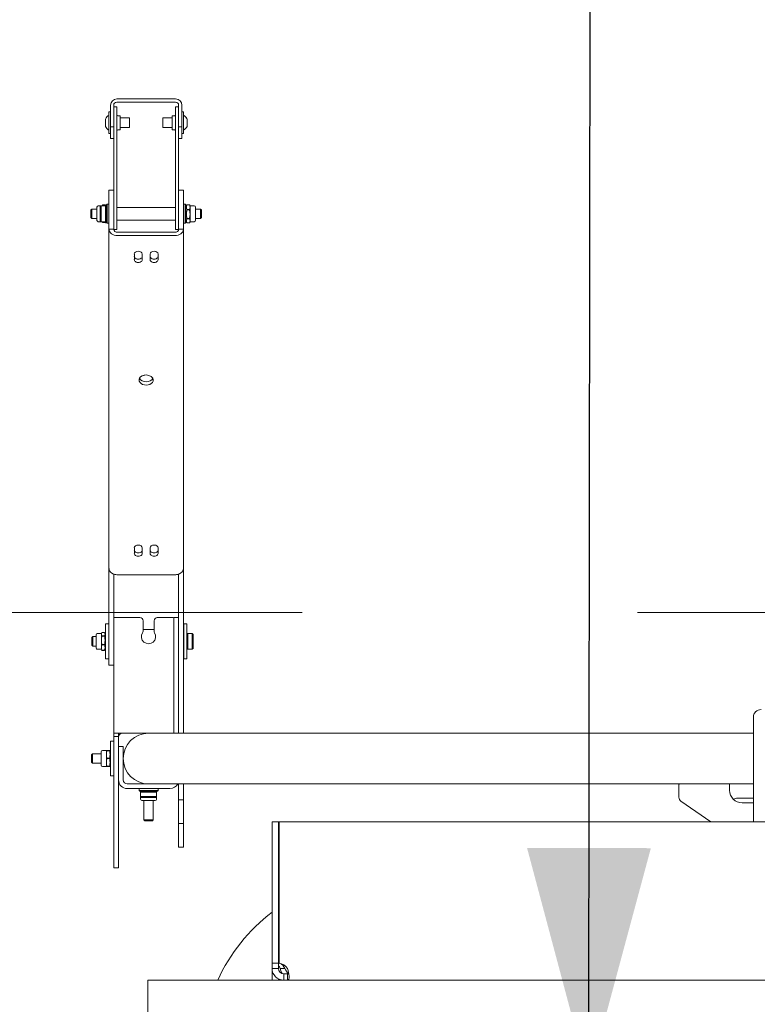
# Model space of a CAD drawing. Header units: centimetres. Extents: x -1436 to 1974, y -887 to 4352.
# Tile 30 of 105: x 81 to 128, y 2709 to 2771. Entities that reach past the tile are written whole.
import ezdxf
from ezdxf.enums import TextEntityAlignment as Align

# ---------------------------------------------------------------- set-up
doc = ezdxf.new("R2010")
doc.units = ezdxf.units.CM
doc.header["$MEASUREMENT"] = 0
doc.linetypes.add('Przerywana podwójnie', pattern=[109.361107, 52.916665, -21.166666, 14.111111, -21.166666])
doc.layers.add('00 - nowa technologia myjni_Nr_pióra__246', color=7, linetype='Continuous', lineweight=20, true_color=0x1db3b3)
for name, color, linetype, lineweight in [('199-Z Wymiary i opisy_Nr_pióra__11', 7, 'Continuous', 0), ('299-A Wymiary Opisy_Nr_pióra__11', 7, 'Continuous', 0), ('410-K Osie główne_Nr_pióra__11', 7, 'Continuous', 0)]:
    doc.layers.add(name, color=color, linetype=linetype, lineweight=lineweight)
doc.layers.add('299-A Wymiary Opisy', color=7, linetype='Continuous')
doc.layers.add('410-K Osie główne', color=7, linetype='Continuous')
doc.styles.add('STYL_AUTOMATYCZNY_1', font='arial.ttf')
doc.styles.add('STYL_AUTOMATYCZNY_2', font='arial.ttf')
doc.dimstyles.new('STYL_AUTOMATYCZNY__1', dxfattribs={"dimtxt": 13, "dimasz": 7.6, "dimexe": 0.18, "dimexo": 0.0625, "dimgap": 0, "dimtad": 1, "dimdec": 0, "dimzin": 0, "dimdsep": 46, "dimtxsty": 'STYL_AUTOMATYCZNY_1', "dimblk": 'ARROWHEAD_2', "dimblk1": 'ARROWHEAD_2', "dimblk2": 'ARROWHEAD_2', "dimcen": 0.09, "dimclrd": 7, "dimclre": 7, "dimclrt": 7, "dimadec": 0, "dimazin": 0, "dimtfac": 1, "dimtdec": 4, "dimtmove": 0, "dimatfit": 3, "dimfxl": 0, "dimtolj": 1, "dimtzin": 0, "dimarcsym": 0})
doc.dimstyles.new('STYL_AUTOMATYCZNY__3', dxfattribs={"dimtxt": 0.18, "dimasz": 14.592, "dimexe": 0.18, "dimexo": 0.0625, "dimgap": 0, "dimtad": 0, "dimtih": 1, "dimtoh": 1, "dimdec": 4, "dimzin": 0, "dimdsep": 46, "dimcen": 0.09, "dimadec": 0, "dimazin": 0, "dimtfac": 1, "dimtdec": 4, "dimtmove": 0, "dimatfit": 3, "dimldrblk": 'ARROWHEAD_5', "dimfxl": 0, "dimtolj": 1, "dimtzin": 0, "dimarcsym": 0})

# ---------------------------------------------------------------- blocks, each defined once
blk = doc.blocks.new('Standardowy znacznik osi[22]_1', base_point=(-163.001, 2733.809))
at = {"layer": '410-K Osie główne_Nr_pióra__11', "color": 7, "linetype": 'Przerywana podwójnie', "lineweight": 0}
blk.add_line((-63.001, 2733.809), (1039.917, 2733.809), dxfattribs=at)
at = {"layer": '410-K Osie główne_Nr_pióra__11', "color": 7, "lineweight": 0, "style": 'STYL_AUTOMATYCZNY_2'}
for tag, p in [('AC_MarkerText_1_0', (-178.001, 2741.309)), ('AC_MarkerText_1_1', (1154.917, 2741.309))]:
    blk.add_attdef(tag, text='', height=15, dxfattribs=at).set_placement(p, align=Align.TOP_CENTER)
blk = doc.blocks.new('*D80')
at = {"layer": '299-A Wymiary Opisy_Nr_pióra__11', "color": 7, "linetype": 'Continuous', "lineweight": 0}
for p, q in [((62.397, 2870.081), (62.379, 2855.081)), ((621.207, 2869.379), (621.188, 2854.379)), ((65.281, 2867.577), (59.495, 2857.584)), ((618.304, 2856.882), (624.09, 2866.875)), ((62.388, 2862.581), (57.498, 2862.587)), ((621.197, 2861.879), (62.388, 2862.581)), ((626.087, 2861.873), (621.197, 2861.879))]:
    blk.add_line(p, q, dxfattribs=at)
at = {"layer": '299-A Wymiary Opisy_Nr_pióra__11', "color": 7, "lineweight": 0, "insert": (326.923, 2864.848), "char_height": 13, "attachment_point": 7, "rotation": 359.92802, "style": 'STYL_AUTOMATYCZNY_1'}
blk.add_mtext('\\A1;{\\pql;\\fArial|b0|i0|c238|p0;\\W1.000000;559}', dxfattribs=at)
blk = doc.blocks.new('ARROWHEAD_2')
at = {"color": 0, "linetype": 'Continuous', "lineweight": 0}
for p, q in [((-0.3781, -0.655), (0.3781, 0.655)), ((0, 0), (-1, 0))]:
    blk.add_line(p, q, dxfattribs=at)
blk = doc.blocks.new('ARROWHEAD_5')
at = {"linetype": 'Continuous', "lineweight": 0}
blk.add_hatch(color=0, dxfattribs=at).paths.add_polyline_path([(-1, 0.2679), (0, 0), (-1, -0.2679)])
at = {"color": 0, "linetype": 'Continuous', "lineweight": 0}
blk.add_line((0, 0), (-1, 0), dxfattribs=at)

msp = doc.modelspace()

# ---------------------------------------------------------------- linework, layer by layer
at = {"layer": '00 - nowa technologia myjni_Nr_pióra__246', "color": 132, "linetype": 'Continuous', "lineweight": 20, "true_color": 0x1db3b3}
for p, q in [((87.169, 2765.847), (87.169, 2764.987)), ((87.368, 2765.847), (87.368, 2764.987)), ((91.279, 2766.237), (87.558, 2766.237)), ((91.279, 2766.037), (87.558, 2766.037)), ((91.469, 2764.987), (91.469, 2765.847)), ((91.669, 2764.987), (91.669, 2765.847)), ((87.068, 2764.737), (87.068, 2765.417)), ((87.169, 2765.417), (87.068, 2765.417)), ((87.368, 2765.737), (87.569, 2765.737)), ((87.368, 2765.737), (87.368, 2765.237)), ((87.368, 2764.237), (87.368, 2765.237)), ((87.569, 2765.737), (87.569, 2765.237)), ((87.569, 2764.237), (87.569, 2765.237)), ((91.268, 2765.237), (91.268, 2765.737)), ((91.469, 2765.737), (91.268, 2765.737)), ((91.268, 2765.237), (91.268, 2764.237)), ((91.669, 2765.417), (91.669, 2764.737)), ((91.669, 2765.417), (91.769, 2765.417)), ((91.769, 2765.417), (91.769, 2764.737)), ((86.84, 2764.968), (86.839, 2764.965)), ((86.839, 2764.965), (86.839, 2764.862)), ((86.839, 2764.862), (86.839, 2764.854)), ((86.84, 2764.859), (86.839, 2764.862)), ((86.84, 2764.859), (86.839, 2764.854)), ((86.839, 2764.854), (86.839, 2764.846)), ((86.839, 2764.846), (86.839, 2764.634)), ((86.84, 2764.629), (86.839, 2764.634)), ((86.839, 2764.626), (86.839, 2764.634)), ((86.839, 2764.626), (86.84, 2764.629)), ((86.839, 2764.626), (86.839, 2764.509)), ((87.068, 2764.057), (87.068, 2764.737)), ((87.169, 2764.987), (87.169, 2764.487)), ((87.368, 2764.987), (87.368, 2764.487)), ((87.619, 2765.182), (87.769, 2765.182)), ((87.769, 2765.182), (87.769, 2764.612)), ((87.769, 2765.037), (88.369, 2765.037)), ((87.769, 2764.612), (87.769, 2764.292)), ((88.369, 2765.037), (88.369, 2764.737)), ((88.369, 2764.737), (88.369, 2764.437)), ((90.468, 2764.737), (90.468, 2765.037)), ((91.068, 2765.037), (90.468, 2765.037)), ((90.468, 2764.437), (90.468, 2764.737)), ((91.068, 2764.862), (91.068, 2765.182)), ((91.219, 2765.182), (91.068, 2765.182)), ((91.068, 2764.292), (91.068, 2764.862)), ((91.469, 2764.487), (91.469, 2764.987)), ((91.669, 2765.137), (91.669, 2765.136)), ((91.669, 2764.487), (91.669, 2764.987)), ((91.669, 2764.737), (91.669, 2764.057)), ((91.769, 2764.737), (91.769, 2764.057)), ((91.997, 2764.968), (91.998, 2764.965)), ((91.997, 2764.968), (91.998, 2764.965)), ((91.997, 2764.846), (91.998, 2764.848)), ((91.998, 2764.84), (91.997, 2764.846)), ((91.997, 2764.615), (91.998, 2764.62)), ((91.997, 2764.615), (91.998, 2764.612)), ((91.998, 2764.967), (91.998, 2764.965)), ((91.998, 2764.848), (91.998, 2764.965)), ((91.998, 2764.848), (91.998, 2764.84)), ((91.998, 2764.628), (91.998, 2764.84)), ((91.998, 2764.62), (91.998, 2764.628)), ((91.998, 2764.612), (91.998, 2764.62)), ((91.998, 2764.509), (91.998, 2764.612)), ((86.839, 2764.509), (86.84, 2764.506)), ((86.84, 2764.506), (86.839, 2764.509)), ((87.169, 2764.057), (87.068, 2764.057)), ((87.169, 2764.057), (87.068, 2764.057)), ((87.169, 2764.057), (87.068, 2764.057)), ((87.169, 2764.057), (87.068, 2764.057)), ((87.169, 2764.487), (87.368, 2764.487)), ((87.169, 2764.487), (87.169, 2764.237)), ((87.169, 2764.237), (87.169, 2763.737)), ((87.368, 2764.487), (87.368, 2764.237)), ((87.368, 2764.237), (87.368, 2764.022)), ((87.368, 2764.237), (87.368, 2763.804)), ((87.569, 2764.237), (87.569, 2763.804)), ((87.619, 2764.292), (87.769, 2764.292)), ((87.619, 2764.292), (87.769, 2764.292)), ((87.619, 2764.292), (87.769, 2764.292)), ((87.619, 2764.292), (87.769, 2764.292)), ((87.769, 2764.437), (88.369, 2764.437)), ((87.769, 2764.437), (88.369, 2764.437)), ((87.769, 2764.437), (88.369, 2764.437)), ((87.769, 2764.437), (88.369, 2764.437)), ((91.068, 2764.437), (90.468, 2764.437)), ((91.068, 2764.437), (90.468, 2764.437)), ((91.068, 2764.437), (90.468, 2764.437)), ((91.068, 2764.437), (90.468, 2764.437)), ((91.219, 2764.292), (91.068, 2764.292)), ((91.219, 2764.292), (91.068, 2764.292)), ((91.219, 2764.292), (91.068, 2764.292)), ((91.219, 2764.292), (91.068, 2764.292)), ((91.268, 2763.804), (91.268, 2764.237)), ((91.669, 2764.487), (91.469, 2764.487)), ((91.469, 2764.237), (91.469, 2764.487)), ((91.469, 2764.237), (91.469, 2763.737)), ((91.469, 2763.804), (91.469, 2764.237)), ((91.669, 2764.237), (91.669, 2764.487)), ((91.669, 2764.237), (91.669, 2763.737)), ((91.669, 2764.057), (91.769, 2764.057)), ((91.669, 2764.057), (91.769, 2764.057)), ((91.669, 2764.057), (91.769, 2764.057)), ((91.669, 2764.057), (91.769, 2764.057)), ((91.998, 2764.509), (91.997, 2764.506)), ((91.998, 2764.508), (91.997, 2764.506)), ((87.169, 2763.737), (87.368, 2763.737)), ((87.368, 2763.804), (87.368, 2763.371)), ((87.368, 2758.987), (87.368, 2763.371)), ((87.569, 2763.804), (87.569, 2763.371)), ((87.569, 2758.987), (87.569, 2763.371)), ((91.268, 2763.371), (91.268, 2763.804)), ((91.268, 2763.371), (91.268, 2758.987)), ((91.469, 2763.371), (91.469, 2763.804)), ((91.669, 2763.737), (91.469, 2763.737)), ((91.469, 2763.371), (91.469, 2758.987)), ((87.068, 2758.046), (87.068, 2760.487)), ((87.368, 2760.487), (87.068, 2760.487)), ((91.469, 2760.487), (91.469, 2760.048)), ((91.469, 2760.487), (91.769, 2760.487)), ((91.769, 2760.487), (91.769, 2760.048)), ((91.469, 2760.048), (91.469, 2758.046)), ((91.769, 2760.048), (91.769, 2758.046)), ((85.929, 2759.226), (85.99, 2759.287)), ((85.929, 2759.226), (85.929, 2758.755)), ((85.99, 2759.287), (85.99, 2758.694)), ((85.99, 2759.287), (86.308, 2759.287)), ((86.308, 2759.406), (86.308, 2758.579)), ((86.39, 2759.487), (86.568, 2759.487)), ((86.508, 2759.427), (86.568, 2759.487)), ((86.508, 2758.755), (86.508, 2759.427)), ((86.568, 2758.723), (86.568, 2759.487)), ((86.848, 2759.487), (86.568, 2759.487)), ((86.651, 2759.487), (86.658, 2759.507)), ((86.676, 2759.543), (86.836, 2759.543)), ((86.676, 2759.543), (86.676, 2759.543)), ((86.837, 2759.543), (86.836, 2759.543)), ((86.848, 2758.723), (86.848, 2759.487)), ((86.909, 2759.427), (86.848, 2759.487)), ((86.909, 2759.432), (86.865, 2759.507)), ((86.909, 2759.547), (86.949, 2759.587)), ((86.909, 2759.547), (86.909, 2759.227)), ((86.909, 2759.227), (86.909, 2758.427)), ((86.949, 2759.587), (86.949, 2759.244)), ((86.949, 2759.587), (87.068, 2759.587)), ((86.949, 2759.244), (86.949, 2758.387)), ((91.268, 2759.387), (87.569, 2759.387)), ((91.769, 2759.488), (91.769, 2759.587)), ((91.888, 2759.587), (91.769, 2759.587)), ((91.769, 2758.387), (91.769, 2759.488)), ((91.769, 2758.587), (91.769, 2759.335)), ((91.888, 2759.488), (91.888, 2759.587)), ((91.929, 2759.547), (91.888, 2759.587)), ((91.929, 2759.547), (91.888, 2759.587)), ((91.888, 2758.387), (91.888, 2759.488)), ((91.929, 2759.432), (91.995, 2759.547)), ((91.929, 2759.455), (91.929, 2759.547)), ((91.929, 2758.427), (91.929, 2759.455)), ((91.929, 2758.752), (91.929, 2759.432)), ((92.001, 2759.557), (91.995, 2759.547)), ((92.001, 2759.555), (92.001, 2759.557)), ((92.161, 2759.557), (92.001, 2759.557)), ((92.161, 2759.555), (92.001, 2759.555)), ((92.001, 2759.232), (92.001, 2759.255)), ((92.161, 2759.255), (92.001, 2759.255)), ((92.161, 2759.232), (92.001, 2759.232)), ((92.161, 2759.555), (92.161, 2759.557)), ((92.161, 2759.557), (92.164, 2759.547)), ((92.161, 2759.232), (92.161, 2759.255)), ((92.186, 2759.487), (92.164, 2759.547)), ((92.186, 2759.405), (92.186, 2759.487)), ((92.447, 2759.487), (92.186, 2759.487)), ((92.186, 2758.959), (92.186, 2759.405)), ((92.529, 2758.766), (92.529, 2759.406)), ((92.847, 2759.287), (92.529, 2759.287)), ((92.847, 2758.828), (92.847, 2759.287)), ((92.908, 2759.226), (92.847, 2759.287)), ((92.908, 2758.861), (92.908, 2759.226)), ((85.929, 2758.755), (85.929, 2758.748)), ((85.929, 2758.748), (85.99, 2758.687)), ((85.99, 2758.694), (85.99, 2758.687)), ((85.99, 2758.687), (86.308, 2758.687)), ((86.308, 2758.579), (86.308, 2758.568)), ((86.39, 2758.487), (86.651, 2758.487)), ((86.508, 2758.547), (86.508, 2758.755)), ((86.508, 2758.547), (86.568, 2758.487)), ((86.568, 2758.487), (86.568, 2758.723)), ((86.848, 2758.487), (86.568, 2758.487)), ((86.651, 2758.487), (86.658, 2758.467)), ((86.676, 2758.437), (86.836, 2758.437)), ((86.676, 2758.437), (86.676, 2758.431)), ((86.676, 2758.431), (86.836, 2758.431)), ((86.676, 2758.431), (86.676, 2758.431)), ((86.836, 2758.437), (86.836, 2758.431)), ((86.848, 2758.487), (86.848, 2758.723)), ((86.909, 2758.547), (86.848, 2758.487)), ((86.909, 2758.542), (86.865, 2758.467)), ((86.909, 2758.427), (86.949, 2758.387)), ((86.949, 2758.387), (87.068, 2758.387)), ((86.949, 2758.387), (87.068, 2758.387)), ((87.368, 2758.987), (87.368, 2757.997)), ((87.368, 2758.046), (87.368, 2758.911)), ((91.268, 2758.587), (87.568, 2758.587)), ((87.569, 2758.987), (87.569, 2757.987)), ((91.268, 2758.587), (87.569, 2758.587)), ((91.268, 2757.987), (91.268, 2758.987)), ((91.469, 2758.905), (91.469, 2758.987)), ((91.888, 2758.387), (91.769, 2758.387)), ((91.888, 2758.387), (91.769, 2758.387)), ((91.929, 2758.427), (91.888, 2758.387)), ((91.929, 2758.427), (91.888, 2758.387)), ((91.929, 2758.542), (91.929, 2758.752)), ((91.929, 2758.542), (91.995, 2758.427)), ((92.001, 2758.418), (91.995, 2758.427)), ((92.001, 2758.664), (92.001, 2758.686)), ((92.161, 2758.686), (92.001, 2758.686)), ((92.161, 2758.664), (92.001, 2758.664)), ((92.161, 2758.418), (92.001, 2758.418)), ((92.161, 2758.664), (92.161, 2758.686)), ((92.161, 2758.686), (92.161, 2758.686)), ((92.161, 2758.418), (92.164, 2758.427)), ((92.186, 2758.487), (92.164, 2758.427)), ((92.186, 2758.723), (92.186, 2758.959)), ((92.186, 2758.54), (92.186, 2758.723)), ((92.186, 2758.487), (92.186, 2758.54)), ((92.447, 2758.487), (92.186, 2758.487)), ((92.186, 2758.487), (92.269, 2758.487)), ((92.529, 2758.568), (92.529, 2758.766)), ((92.847, 2758.687), (92.529, 2758.687)), ((92.847, 2758.687), (92.847, 2758.828)), ((92.908, 2758.748), (92.847, 2758.687)), ((92.908, 2758.748), (92.908, 2758.861)), ((87.068, 2758.046), (87.068, 2758.009)), ((87.068, 2758.009), (87.068, 2757.997)), ((87.368, 2758.009), (87.068, 2758.009)), ((87.068, 2736.572), (87.068, 2757.997)), ((87.368, 2758.046), (87.368, 2758.009)), ((87.368, 2758.009), (87.368, 2757.997)), ((87.368, 2757.987), (87.569, 2757.987)), ((87.619, 2757.82), (91.219, 2757.82)), ((91.469, 2757.987), (91.268, 2757.987)), ((91.469, 2758.009), (91.469, 2758.046)), ((91.469, 2757.997), (91.469, 2758.009)), ((91.469, 2758.009), (91.769, 2758.009)), ((91.769, 2758.009), (91.769, 2758.046)), ((91.769, 2757.997), (91.769, 2758.009)), ((91.769, 2736.572), (91.769, 2757.997)), ((87.619, 2757.608), (91.219, 2757.608)), ((88.669, 2756.088), (88.669, 2756.441)), ((89.169, 2756.088), (89.169, 2756.441)), ((89.669, 2756.088), (89.669, 2756.441)), ((90.168, 2756.088), (90.168, 2756.441)), ((88.669, 2737.527), (88.669, 2737.88)), ((89.169, 2737.527), (89.169, 2737.88)), ((89.669, 2737.527), (89.669, 2737.88)), ((90.168, 2737.527), (90.168, 2737.88)), ((87.068, 2736.572), (87.068, 2736.501)), ((87.068, 2736.501), (87.068, 2736.324)), ((87.068, 2736.324), (87.068, 2736.183)), ((87.068, 2736.183), (87.068, 2730.915)), ((87.368, 2736.225), (87.368, 2736.183)), ((87.368, 2736.183), (87.368, 2731.054)), ((91.219, 2736.183), (87.619, 2736.183)), ((91.219, 2736.183), (87.619, 2736.183)), ((91.469, 2736.183), (91.469, 2736.225)), ((91.469, 2730.279), (91.469, 2736.183)), ((91.769, 2736.501), (91.769, 2736.572)), ((91.769, 2736.501), (91.769, 2736.324)), ((91.769, 2736.183), (91.769, 2736.324)), ((91.769, 2730.279), (91.769, 2736.183)), ((86.848, 2733.076), (86.848, 2731.561)), ((86.848, 2733.076), (87.049, 2733.076)), ((87.049, 2733.076), (87.049, 2731.561)), ((87.368, 2726.176), (87.368, 2733.476)), ((87.368, 2733.476), (87.919, 2733.476)), ((89.019, 2733.476), (87.919, 2733.476)), ((89.218, 2732.622), (89.218, 2733.275)), ((89.919, 2732.622), (89.919, 2733.275)), ((91.118, 2733.476), (90.119, 2733.476)), ((91.169, 2733.476), (91.169, 2732.976)), ((91.469, 2733.476), (91.169, 2733.476)), ((91.169, 2732.976), (91.169, 2726.176)), ((91.788, 2733.076), (91.788, 2731.561)), ((91.788, 2733.076), (91.989, 2733.076)), ((91.989, 2733.076), (91.989, 2731.561)), ((85.988, 2732.214), (86.05, 2732.276)), ((86.05, 2732.276), (86.05, 2731.678)), ((86.05, 2732.276), (86.248, 2732.276)), ((86.248, 2732.394), (86.248, 2731.56)), ((86.33, 2732.476), (86.591, 2732.476)), ((86.591, 2732.476), (86.606, 2732.516)), ((86.591, 2732.476), (86.591, 2732.439)), ((86.591, 2732.439), (86.591, 2732.044)), ((86.616, 2732.542), (86.617, 2732.542)), ((86.617, 2732.542), (86.776, 2732.542)), ((86.617, 2732.335), (86.776, 2732.335)), ((86.617, 2732.335), (86.617, 2732.315)), ((86.617, 2732.315), (86.776, 2732.315)), ((86.776, 2732.542), (86.776, 2732.542)), ((86.776, 2732.335), (86.776, 2732.315)), ((86.788, 2732.525), (86.794, 2732.515)), ((86.848, 2732.421), (86.794, 2732.516)), ((86.848, 2732.421), (86.794, 2732.515)), ((87.049, 2732.675), (87.068, 2732.696)), ((87.049, 2732.675), (87.049, 2732.311)), ((87.049, 2732.311), (87.049, 2731.276)), ((89.218, 2732.725), (89.919, 2732.725)), ((91.788, 2732.426), (91.768, 2732.446)), ((91.788, 2732.426), (91.769, 2732.445)), ((91.989, 2732.416), (92.049, 2732.476)), ((91.989, 2732.416), (91.989, 2731.538)), ((92.049, 2732.476), (92.049, 2731.479)), ((92.049, 2732.476), (92.328, 2732.476)), ((92.388, 2732.416), (92.328, 2732.476)), ((92.328, 2732.476), (92.328, 2731.479)), ((92.388, 2732.416), (92.328, 2732.476)), ((92.388, 2732.416), (92.388, 2731.538)), ((85.988, 2732.214), (85.988, 2731.739)), ((85.988, 2731.739), (85.988, 2731.737)), ((85.988, 2731.737), (86.05, 2731.676)), ((86.05, 2731.678), (86.05, 2731.676)), ((86.05, 2731.676), (86.248, 2731.676)), ((86.05, 2731.676), (86.248, 2731.676)), ((86.591, 2732.044), (86.591, 2731.581)), ((86.617, 2731.773), (86.617, 2731.749)), ((86.617, 2731.773), (86.776, 2731.773)), ((86.617, 2731.749), (86.776, 2731.749)), ((86.776, 2731.773), (86.776, 2731.749)), ((91.469, 2732.104), (91.469, 2726.176)), ((86.248, 2731.56), (86.248, 2731.557)), ((86.33, 2731.475), (86.591, 2731.475)), ((86.33, 2731.475), (86.591, 2731.475)), ((86.591, 2731.581), (86.591, 2731.479)), ((86.591, 2731.479), (86.591, 2731.475)), ((86.591, 2731.475), (86.606, 2731.436)), ((86.616, 2731.41), (86.617, 2731.41)), ((86.617, 2731.413), (86.776, 2731.413)), ((86.617, 2731.413), (86.617, 2731.41)), ((86.617, 2731.41), (86.776, 2731.41)), ((86.776, 2731.413), (86.776, 2731.41)), ((86.776, 2731.41), (86.776, 2731.41)), ((86.848, 2731.531), (86.794, 2731.436)), ((86.848, 2731.531), (86.794, 2731.436)), ((86.848, 2731.561), (86.848, 2730.876)), ((87.049, 2731.561), (87.049, 2730.876)), ((87.049, 2731.276), (87.068, 2731.256)), ((91.788, 2731.526), (91.768, 2731.505)), ((91.788, 2731.526), (91.769, 2731.506)), ((91.788, 2731.561), (91.788, 2730.876)), ((91.989, 2731.561), (91.989, 2730.876)), ((91.989, 2731.538), (91.989, 2731.536)), ((91.989, 2731.536), (92.049, 2731.475)), ((92.049, 2731.479), (92.049, 2731.475)), ((92.049, 2731.475), (92.328, 2731.475)), ((92.049, 2731.475), (92.328, 2731.475)), ((92.388, 2731.536), (92.328, 2731.475)), ((92.388, 2731.536), (92.328, 2731.475)), ((92.328, 2731.479), (92.328, 2731.475)), ((92.328, 2731.476), (92.328, 2731.475)), ((92.388, 2731.538), (92.388, 2731.536)), ((86.848, 2730.876), (87.049, 2730.876)), ((86.848, 2730.876), (87.049, 2730.876)), ((87.068, 2730.476), (87.068, 2730.915)), ((87.368, 2730.476), (87.068, 2730.476)), ((87.368, 2730.476), (87.068, 2730.476)), ((91.788, 2730.876), (91.989, 2730.876)), ((91.788, 2730.876), (91.989, 2730.876)), ((91.469, 2730.279), (91.469, 2729.218)), ((91.769, 2730.279), (91.769, 2729.218)), ((91.469, 2726.176), (91.469, 2729.218)), ((91.769, 2726.176), (91.769, 2729.218)), ((127.769, 2727.189), (127.769, 2720.576)), ((87.919, 2726.176), (87.368, 2726.176)), ((87.368, 2726.176), (87.368, 2725.976)), ((87.668, 2726.176), (87.668, 2725.976)), ((89.557, 2726.176), (87.919, 2726.176)), ((89.269, 2726.176), (89.269, 2726.147)), ((89.568, 2726.176), (97.668, 2726.176)), ((97.668, 2726.176), (127.769, 2726.176)), ((87.169, 2725.676), (87.169, 2724.164)), ((87.169, 2725.676), (87.368, 2725.676)), ((87.368, 2725.976), (87.368, 2725.775)), ((87.668, 2725.976), (87.368, 2725.976)), ((87.368, 2725.775), (87.368, 2725.591)), ((87.368, 2725.591), (87.368, 2725.418)), ((87.368, 2725.418), (87.368, 2725.1)), ((87.668, 2725.976), (87.668, 2725.775)), ((87.668, 2725.775), (87.668, 2725.591)), ((87.668, 2725.591), (87.668, 2725.418)), ((87.668, 2725.418), (87.668, 2725.1)), ((85.968, 2724.814), (86.03, 2724.876)), ((85.968, 2724.814), (85.968, 2724.367)), ((86.03, 2724.876), (86.03, 2724.314)), ((86.03, 2724.876), (86.568, 2724.876)), ((86.568, 2724.994), (86.568, 2724.21)), ((86.65, 2725.076), (86.911, 2725.076)), ((86.911, 2725.076), (86.911, 2724.831)), ((86.911, 2724.831), (86.911, 2724.331)), ((86.937, 2725.079), (87.096, 2725.079)), ((86.937, 2725.079), (86.937, 2725.066)), ((86.937, 2725.066), (87.096, 2725.066)), ((87.096, 2725.079), (87.096, 2725.066)), ((87.169, 2725.02), (87.137, 2725.076)), ((87.368, 2725.1), (87.368, 2724.927)), ((87.368, 2724.927), (87.368, 2718.676)), ((87.668, 2725.326), (87.968, 2725.326)), ((87.668, 2724.826), (87.668, 2725.326)), ((87.668, 2725.1), (87.668, 2724.927)), ((87.668, 2724.927), (87.668, 2718.676)), ((87.668, 2724.826), (87.668, 2723.226)), ((87.968, 2724.826), (87.968, 2725.326)), ((87.968, 2724.876), (87.997, 2724.876)), ((87.968, 2724.826), (87.968, 2724.586)), ((85.968, 2724.367), (85.968, 2724.337)), ((85.968, 2724.337), (86.03, 2724.276)), ((86.03, 2724.314), (86.03, 2724.276)), ((86.03, 2724.276), (86.568, 2724.276)), ((86.568, 2724.21), (86.568, 2724.157)), ((86.911, 2724.331), (86.911, 2724.14)), ((86.937, 2724.595), (86.937, 2724.569)), ((86.937, 2724.595), (87.096, 2724.595)), ((86.937, 2724.569), (87.096, 2724.569)), ((87.096, 2724.595), (87.096, 2724.569)), ((87.968, 2724.564), (87.968, 2723.226)), ((87.968, 2724.276), (87.997, 2724.276)), ((86.65, 2724.076), (86.911, 2724.076)), ((86.911, 2724.14), (86.911, 2724.076)), ((86.937, 2724.092), (87.096, 2724.092)), ((86.937, 2724.092), (86.937, 2724.079)), ((86.937, 2724.079), (87.096, 2724.079)), ((86.937, 2724.073), (87.096, 2724.073)), ((87.096, 2724.092), (87.096, 2724.079)), ((87.169, 2724.131), (87.137, 2724.076)), ((87.169, 2724.164), (87.169, 2723.476)), ((87.169, 2723.476), (87.368, 2723.476)), ((88.219, 2722.976), (90.919, 2722.976)), ((89.269, 2723.004), (89.269, 2722.976)), ((89.568, 2722.976), (97.668, 2722.976)), ((91.408, 2722.976), (91.465, 2722.976)), ((91.469, 2722.176), (91.469, 2722.976)), ((91.769, 2722.976), (97.668, 2722.976)), ((91.769, 2722.176), (91.769, 2722.976)), ((97.668, 2722.976), (123.118, 2722.976)), ((123.115, 2722.976), (97.668, 2722.976)), ((123.069, 2722.133), (123.069, 2722.926)), ((123.118, 2722.976), (126.219, 2722.976)), ((126.219, 2722.976), (127.769, 2722.976)), ((127.768, 2722.976), (126.219, 2722.976)), ((126.268, 2722.926), (126.268, 2722.576)), ((88.219, 2722.675), (90.919, 2722.675)), ((88.969, 2722.675), (90.098, 2722.675)), ((88.969, 2722.556), (88.969, 2722.675)), ((88.969, 2722.556), (90.098, 2722.556)), ((89.008, 2722.516), (88.969, 2722.556)), ((89.008, 2722.516), (90.063, 2722.516)), ((89.066, 2722.443), (89.068, 2722.443)), ((89.066, 2722.284), (89.066, 2722.443)), ((89.124, 2722.516), (89.068, 2722.484)), ((89.129, 2722.516), (89.068, 2722.456)), ((89.132, 2722.456), (89.068, 2722.456)), ((89.068, 2722.456), (89.068, 2722.176)), ((89.185, 2722.516), (89.129, 2722.516)), ((90.069, 2722.456), (89.132, 2722.456)), ((90.009, 2722.516), (89.185, 2722.516)), ((90.009, 2722.516), (90.069, 2722.456)), ((90.013, 2722.516), (90.069, 2722.484)), ((90.063, 2722.516), (90.128, 2722.516)), ((90.069, 2722.456), (90.069, 2722.176)), ((90.072, 2722.284), (90.072, 2722.443)), ((90.098, 2722.675), (90.168, 2722.675)), ((90.098, 2722.556), (90.168, 2722.556)), ((90.128, 2722.516), (90.168, 2722.556)), ((90.128, 2722.516), (90.168, 2722.556)), ((90.168, 2722.556), (90.168, 2722.675)), ((90.168, 2722.556), (90.168, 2722.675)), ((89.066, 2722.284), (89.068, 2722.284)), ((89.068, 2721.997), (89.068, 2722.176)), ((89.132, 2722.176), (89.068, 2722.176)), ((89.129, 2722.116), (89.068, 2722.176)), ((89.185, 2722.116), (89.129, 2722.116)), ((90.069, 2722.176), (89.132, 2722.176)), ((89.15, 2721.916), (89.934, 2721.916)), ((90.009, 2722.116), (89.185, 2722.116)), ((89.269, 2720.697), (89.269, 2721.916)), ((89.868, 2720.697), (89.868, 2721.916)), ((89.934, 2721.916), (89.987, 2721.916)), ((90.009, 2722.116), (90.069, 2722.176)), ((90.069, 2721.997), (90.069, 2722.258)), ((91.469, 2721.976), (91.469, 2722.176)), ((91.469, 2721.776), (91.469, 2721.976)), ((91.469, 2721.976), (91.769, 2721.976)), ((91.469, 2721.776), (91.469, 2720.676)), ((91.769, 2721.976), (91.769, 2722.176)), ((91.769, 2721.776), (91.769, 2721.976)), ((91.769, 2721.776), (91.769, 2720.676)), ((125.086, 2720.576), (123.197, 2721.886)), ((127.769, 2722.075), (126.769, 2722.075)), ((127.769, 2721.776), (127.068, 2721.776)), ((89.269, 2720.697), (89.83, 2720.697)), ((89.33, 2720.636), (89.269, 2720.697)), ((89.33, 2720.636), (89.777, 2720.636)), ((89.777, 2720.636), (89.807, 2720.636)), ((89.807, 2720.636), (89.868, 2720.697)), ((89.83, 2720.697), (89.868, 2720.697)), ((91.469, 2720.476), (91.469, 2720.676)), ((91.469, 2720.276), (91.469, 2720.476)), ((91.469, 2720.476), (91.769, 2720.476)), ((91.769, 2720.476), (91.769, 2720.676)), ((91.769, 2720.276), (91.769, 2720.476)), ((97.769, 2720.576), (97.368, 2720.576)), ((97.368, 2720.576), (97.368, 2711.654)), ((97.809, 2720.576), (97.769, 2720.576)), ((97.769, 2711.83), (97.769, 2720.576)), ((97.769, 2711.654), (97.769, 2720.576)), ((97.809, 2720.576), (97.809, 2711.65)), ((128.768, 2720.576), (97.809, 2720.576)), ((91.469, 2719.476), (91.469, 2720.276)), ((91.769, 2719.476), (91.769, 2720.276)), ((91.469, 2718.975), (91.469, 2719.476)), ((91.769, 2718.975), (91.769, 2719.476)), ((87.368, 2718.676), (87.368, 2717.675)), ((87.668, 2718.676), (87.668, 2717.675)), ((91.469, 2718.975), (91.769, 2718.975)), ((87.668, 2717.675), (87.368, 2717.675)), ((97.769, 2711.313), (97.769, 2711.976)), ((97.769, 2711.654), (97.368, 2711.654)), ((97.368, 2711.654), (97.368, 2711.316)), ((97.769, 2711.316), (97.368, 2711.316)), ((97.368, 2711.312), (97.368, 2710.576)), ((97.769, 2711.654), (97.769, 2711.316)), ((98.174, 2711.316), (97.879, 2711.316)), ((89.518, 2710.576), (89.518, 2709.575)), ((89.518, 2710.576), (324.469, 2710.576)), ((97.769, 2710.576), (97.769, 2710.658)), ((98.333, 2710.976), (98.109, 2710.976)), ((98.109, 2710.976), (98.109, 2710.576)), ((98.333, 2710.576), (98.109, 2710.576)), ((98.333, 2710.976), (98.333, 2710.576)), ((128.704, 2710.576), (98.333, 2710.576)), ((89.518, 2709.575), (89.518, 2705.576))]:
    msp.add_line(p, q, dxfattribs=at)
for points in [[(86.865, 2759.507), (86.876, 2759.479), (86.876, 2759.459)], [(92.001, 2759.255), (91.98, 2759.301), (91.968, 2759.342), (91.96, 2759.405), (91.968, 2759.467), (91.98, 2759.509), (92.001, 2759.555)], [(92.001, 2758.686), (91.98, 2758.769), (91.968, 2758.845), (91.96, 2758.959), (91.968, 2759.074), (91.98, 2759.149), (92.001, 2759.232)], [(92.186, 2759.405), (92.181, 2759.469), (92.161, 2759.555)], [(92.161, 2759.255), (92.181, 2759.341), (92.186, 2759.405)], [(92.186, 2758.959), (92.181, 2759.075), (92.161, 2759.232)], [(91.995, 2758.427), (91.978, 2758.459), (91.968, 2758.489), (91.96, 2758.54), (91.968, 2758.592), (91.98, 2758.626), (92.001, 2758.664)], [(92.161, 2758.686), (92.181, 2758.842), (92.186, 2758.959)], [(92.186, 2758.54), (92.181, 2758.593), (92.161, 2758.664)], [(92.164, 2758.427), (92.181, 2758.488), (92.186, 2758.54)], [(86.591, 2732.439), (86.596, 2732.395), (86.617, 2732.335)], [(86.617, 2732.315), (86.596, 2732.16), (86.591, 2732.044)], [(86.794, 2732.516), (86.809, 2732.482), (86.817, 2732.439), (86.809, 2732.395), (86.797, 2732.367), (86.776, 2732.335)], [(86.776, 2732.315), (86.797, 2732.232), (86.809, 2732.158), (86.817, 2732.045), (86.809, 2731.931), (86.797, 2731.856), (86.776, 2731.773)], [(86.591, 2732.044), (86.596, 2731.928), (86.617, 2731.773)], [(86.617, 2731.749), (86.596, 2731.652), (86.591, 2731.581)], [(86.776, 2731.749), (86.797, 2731.698), (86.809, 2731.651), (86.817, 2731.581), (86.809, 2731.511), (86.797, 2731.464), (86.776, 2731.413)], [(86.591, 2731.581), (86.596, 2731.509), (86.617, 2731.413)], [(86.911, 2725.076), (86.916, 2725.077), (86.937, 2725.079)], [(86.937, 2725.066), (86.916, 2724.931), (86.911, 2724.831)], [(86.911, 2724.831), (86.916, 2724.73), (86.937, 2724.595)], [(87.137, 2725.076), (87.129, 2725.077), (87.096, 2725.079)], [(87.096, 2725.066), (87.117, 2724.994), (87.129, 2724.929), (87.137, 2724.831), (87.129, 2724.733), (87.117, 2724.668), (87.096, 2724.595)], [(86.937, 2724.569), (86.916, 2724.432), (86.911, 2724.331)], [(86.911, 2724.331), (86.916, 2724.229), (86.937, 2724.092)], [(87.096, 2724.569), (87.117, 2724.496), (87.129, 2724.431), (87.137, 2724.331), (87.129, 2724.232), (87.117, 2724.165), (87.096, 2724.092)], [(86.936, 2724.079), (86.916, 2724.077), (86.911, 2724.076)], [(86.911, 2724.076), (86.916, 2724.074), (86.937, 2724.073)], [(87.137, 2724.076), (87.129, 2724.074), (87.096, 2724.073)], [(87.097, 2724.079), (87.129, 2724.077), (87.137, 2724.076)], [(89.068, 2722.484), (89.067, 2722.476), (89.066, 2722.443)], [(90.066, 2722.458), (90.067, 2722.476), (90.068, 2722.484)], [(90.069, 2722.484), (90.07, 2722.476), (90.072, 2722.443)], [(89.068, 2722.258), (89.067, 2722.263), (89.066, 2722.284)], [(90.069, 2722.258), (90.07, 2722.263), (90.072, 2722.284)], [(97.999, 2710.994), (97.953, 2711.1), (97.926, 2711.172), (97.879, 2711.316)], [(98.403, 2710.989), (98.378, 2711.013), (98.346, 2711.049), (98.275, 2711.151), (98.225, 2711.233), (98.174, 2711.316)], [(98.333, 2711.316), (98.379, 2711.193), (98.414, 2711.069), (98.437, 2710.948), (98.448, 2710.835), (98.45, 2710.792)], [(98.427, 2711.007), (98.412, 2710.994), (98.393, 2710.984), (98.365, 2710.978), (98.333, 2710.976)], [(98.45, 2710.792), (98.443, 2710.705), (98.436, 2710.669), (98.425, 2710.637), (98.41, 2710.612), (98.392, 2710.594), (98.365, 2710.58), (98.333, 2710.576)]]:
    msp.add_lwpolyline(points, dxfattribs=at)
for centre, radius, start, end in [((87.558, 2765.847), 0.39, 90, 180), ((87.558, 2765.847), 0.19, 90, 180), ((91.279, 2765.847), 0.39, 0, 90), ((91.279, 2765.847), 0.19, 0, 90), ((87.339, 2764.737), 0.55, 119.44052, 155.46415), ((87.619, 2765.232), 0.05, 180, 270), ((87.619, 2765.232), 0.05, 180.00097, 223.31606), ((91.219, 2765.232), 0.05, 270, 0), ((91.498, 2764.737), 0.55, 24.53585, 60.55948), ((91.498, 2764.737), 0.55, 24.53585, 45.48328), ((91.498, 2764.737), 0.55, 24.53585, 45.48286), ((87.339, 2764.737), 0.55, 204.53585, 240.55948), ((87.339, 2764.737), 0.55, 225.46967, 240.55948), ((87.339, 2764.737), 0.55, 225.46952, 240.55948), ((87.619, 2764.242), 0.05, 90, 180), ((87.619, 2764.242), 0.05, 90, 180), ((87.619, 2764.242), 0.05, 90, 180), ((87.619, 2764.242), 0.05, 90, 180), ((91.219, 2764.242), 0.05, 0, 90), ((91.498, 2764.737), 0.55, 299.44052, 335.46415), ((91.498, 2764.737), 0.55, 299.44052, 335.46415), ((91.498, 2764.737), 0.55, 299.44052, 335.46415), ((91.498, 2764.737), 0.55, 299.44052, 335.46415), ((86.39, 2759.406), 0.0812, 90, 180), ((86.775, 2759.464), 0.124, 159.79225, 169.40397), ((86.833, 2759.441), 0.186, 146.95128, 159.30388), ((86.715, 2759.416), 0.176, 31.34293, 46.32835), ((92.447, 2759.406), 0.0812, 0, 90), ((86.39, 2758.568), 0.0812, 180, 270), ((86.833, 2758.533), 0.186, 200.69612, 213.04873), ((87.617, 2758.675), 0.97, 191.16175, 194.17006), ((86.218, 2758.686), 0.667, 338.1178, 343.36327), ((86.715, 2758.559), 0.176, 313.67165, 328.65707), ((92.447, 2758.568), 0.0812, 270, 0), ((89.019, 2733.275), 0.2, 0, 90), ((90.119, 2733.275), 0.2, 90, 180), ((91.118, 2733.426), 0.05, 0, 90), ((86.33, 2732.394), 0.0812, 90, 180), ((86.813, 2732.436), 0.222, 159.0963, 179.3409), ((86.921, 2732.4), 0.336, 155.03087, 159.87437), ((86.546, 2732.371), 0.287, 30.21906, 36.51792), ((89.568, 2732.276), 0.45, 147.79577, 32.20423), ((89.019, 2732.622), 0.2, 327.79577, 0), ((90.119, 2732.622), 0.2, 180, 212.20423), ((86.33, 2731.557), 0.0812, 180, 270), ((86.33, 2731.557), 0.0812, 225.43118, 270.00057), ((86.921, 2731.552), 0.337, 200.12563, 204.96913), ((86.546, 2731.58), 0.287, 323.48207, 329.78094), ((86.549, 2731.579), 0.284, 323.32886, 329.76991), ((87.919, 2725.926), 0.25, 90, 180), ((89.568, 2724.575), 1.6, 90, 270), ((86.65, 2724.994), 0.0812, 90, 180), ((86.65, 2724.157), 0.0812, 180, 270), ((88.219, 2723.226), 0.55, 180, 270), ((88.219, 2723.226), 0.25, 180, 270), ((90.919, 2723.226), 0.25, 270, 271.07184), ((90.919, 2723.226), 0.55, 270, 332.96948), ((123.118, 2722.926), 0.05, 90, 180), ((126.219, 2722.926), 0.05, 0, 90), ((127.068, 2722.576), 0.8, 180, 270), ((89.15, 2721.997), 0.0812, 180, 270), ((89.987, 2721.997), 0.0812, 270, 0), ((123.369, 2722.133), 0.3, 180, 235.2441), ((126.769, 2721.576), 0.5, 90, 121.19675), ((104.212, 2705.88), 11.298, 127.28152, 155.44277), ((98.109, 2711.316), 0.74, 180, 270), ((98.109, 2711.316), 0.34, 180, 270), ((97.71, 2710.917), 0.74, 32.62683, 82.31309)]:
    msp.add_arc(centre, radius, start, end, dxfattribs=at)
for centre, major_axis, ratio, start_param, end_param in [((87.619, 2757.997), (0.55, 0), 0.707107, 3.141593, 4.712389), ((87.619, 2757.997), (0.25, 0), 0.707107, 3.141593, 4.712389), ((91.219, 2757.997), (-0.55, 0), 0.707107, 1.570796, 3.141593), ((91.219, 2757.997), (-0.25, 0), 0.707107, 1.570796, 3.141593), ((88.918, 2756.441), (-0.25, 0), 0.707107, 3.141593, 6.283185), ((88.918, 2756.441), (-0.25, 0), 0.707107, 3.141593, 6.283185), ((89.919, 2756.441), (-0.25, 0), 0.707107, 3.141593, 6.283185), ((89.919, 2756.441), (-0.25, 0), 0.707107, 3.141593, 6.283185), ((88.918, 2756.3), (-0.25, 0), 0.707107, 0, 3.141593), ((88.918, 2756.088), (-0.25, 0), 0.707107, 0, 3.141593), ((89.919, 2756.3), (-0.25, 0), 0.707107, 0, 3.141593), ((89.919, 2756.088), (-0.25, 0), 0.707107, 0, 3.141593), ((89.418, 2748.487), (0.45, 0), 0.707107, 1.570796, 3.141593), ((89.418, 2748.487), (-0.45, 0), 0.707107, 0, 3.141593), ((89.418, 2748.487), (0.45, 0), 0.707107, 1.570796, 2.801911), ((89.418, 2748.699), (-0.45, 0), 0.707107, 0.339702, 2.80189), ((89.418, 2748.487), (-0.45, 0), 0.707107, 3.141593, 4.712389), ((89.418, 2748.487), (-0.45, 0), 0.707107, 3.141593, 4.712389), ((88.918, 2737.88), (-0.25, 0), 0.707107, 3.141593, 6.283185), ((88.918, 2737.88), (-0.25, 0), 0.707107, 3.141593, 6.283185), ((89.919, 2737.88), (-0.25, 0), 0.707107, 3.141593, 6.283185), ((89.919, 2737.88), (-0.25, 0), 0.707107, 3.141593, 6.283185), ((88.918, 2737.738), (-0.25, 0), 0.707107, 0, 3.141593), ((88.918, 2737.527), (-0.25, 0), 0.707107, 0, 3.141593), ((89.919, 2737.738), (-0.25, 0), 0.707107, 0, 3.141593), ((89.919, 2737.527), (-0.25, 0), 0.707107, 0, 3.141593), ((87.619, 2736.572), (0.55, 0), 0.707107, 3.141593, 4.712389), ((87.619, 2736.572), (0.55, 0), 0.707107, 4.240382, 4.712389), ((91.219, 2736.572), (-0.55, 0), 0.707107, 1.570796, 3.141593), ((91.219, 2736.572), (-0.55, 0), 0.707107, 1.570796, 2.04276), ((91.219, 2736.572), (-0.55, 0), 0.707107, 3.123959, 3.141593), ((128.268, 2727.189), (-0.5, 0), 0.953717, 4.712389, 6.283185), ((97.904, 2711.83), (0, 0.2), 0.675725, 1.570796, 2.360582), ((97.458, 2710.917), (0, -0.74), 0.675725, 2.140242, 2.473314), ((97.904, 2711.83), (0, 0.2), 0.675725, 2.798765, 2.902137), ((97.753, 2710.917), (0, -0.74), 0.675725, 2.140242, 2.902137)]:
    msp.add_ellipse(centre, major_axis=major_axis, ratio=ratio, start_param=start_param, end_param=end_param, dxfattribs=at)
for p in [(86.836, 2758.431), (92.001, 2758.686), (86.776, 2731.41), (87.096, 2724.079)]:
    msp.add_point(p, dxfattribs=at)

# ---------------------------------------------------------------- block references
at = {"layer": '410-K Osie główne', "color": 7, "linetype": 'Continuous', "lineweight": 20}
msp.add_blockref('Standardowy znacznik osi[22]_1', (-163.001, 2733.809), dxfattribs=at)

# ---------------------------------------------------------------- dimensions: what is measured, and where the dimension line sits
at = {"layer": '299-A Wymiary Opisy', "color": 7, "linetype": 'Continuous', "lineweight": 0}
dim = msp.add_linear_dim(base=(62.388, 2862.581), p1=(621.379, 3006.651), p2=(60.718, 1533.251), angle=179.92802, dimstyle='STYL_AUTOMATYCZNY__1', dxfattribs=at)
dim.commit()
dim.dimension.update_dxf_attribs({"geometry": '*D80', "text_midpoint": (341.771, 2871.33), "dimtype": 160, "text_rotation": 359.92802})

# ---------------------------------------------------------------- leaders
at = {"layer": '199-Z Wymiary i opisy_Nr_pióra__11', "color": 7, "linetype": 'Continuous', "lineweight": 0, "annotation_type": 0, "has_hookline": 1, "hookline_direction": 1, "text_width": 150.254}
msp.add_leader([(117.368, 2704.326), (117.512, 2823.021), (-67.927, 2818.781)], dimstyle='STYL_AUTOMATYCZNY__3', dxfattribs=at)

doc.saveas('drawing.dxf')
